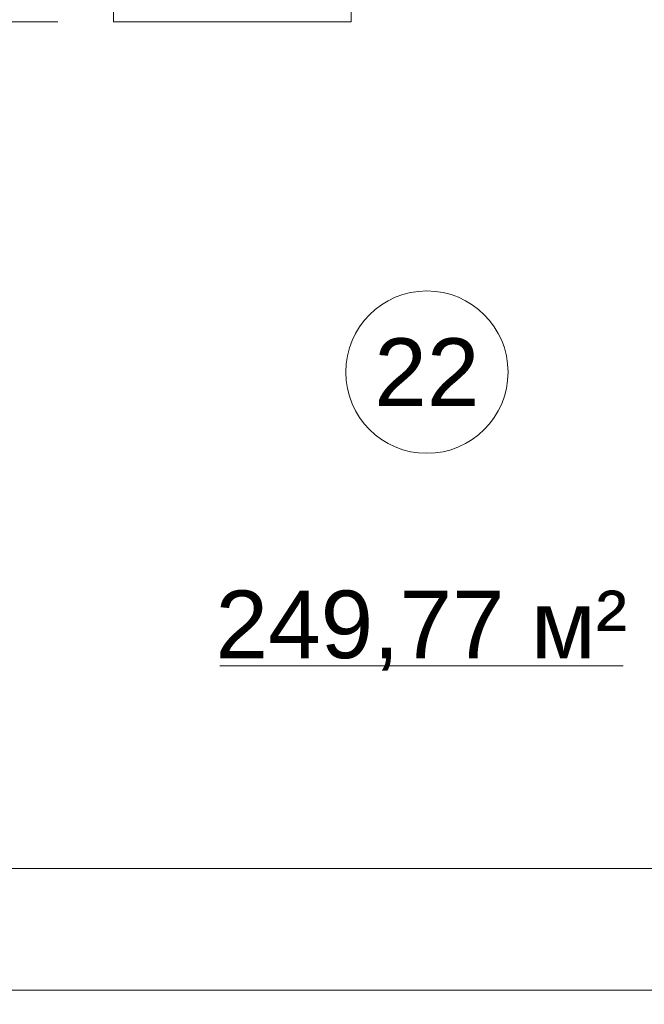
# Model space of a CAD drawing. Header units: millimetres. Extents: x -14761 to 157739, y -22400 to 107990.
# Tile 190 of 190: x 123107 to 125415, y 35948 to 39587. Entities that reach past the tile are written whole.
import ezdxf

# ---------------------------------------------------------------- set-up
doc = ezdxf.new("R2010")
doc.units = ezdxf.units.MM
doc.header["$MEASUREMENT"] = 0
doc.linetypes.add('Штриховая', pattern=[564.444447, 282.222223, -282.222223])
for name, color, linetype in [('Интерьер - конструкции мебели', 7, 'Continuous'), ('Элемент Модели - Зона', 7, 'Continuous'), ('Элемент Модели - Оси', 7, 'Continuous')]:
    doc.layers.add(name, color=color, linetype=linetype)
doc.styles.add('СГЕНЕРИР_СТИЛЬ_1', font='txt')

msp = doc.modelspace()

# ---------------------------------------------------------------- linework, layer by layer
at = {"layer": 'Интерьер - конструкции мебели', "color": 7, "linetype": 'Continuous', "lineweight": 15, "flags": 128}
msp.add_lwpolyline([(123453.6, 39578.1), (124332.5, 39578.1), (124332.5, 42752.3), (123453.7, 42752.3), (123453.7, 42452.5), (124032.7, 42452.5), (124032.7, 39878), (123453.6, 39878)], close=True, dxfattribs=at)
at = {"layer": 'Элемент Модели - Зона', "color": 7, "linetype": 'Continuous', "lineweight": 15}
msp.add_line((123846.3, 37199.5), (125336.6, 37199.5), dxfattribs=at)
at = {"layer": 'Элемент Модели - Зона', "color": 7, "linetype": 'Штриховая', "lineweight": 15, "flags": 128}
for points in [[(120850, 18309.2), (120850, 18300.1), (122410, 18300.1), (122410, 18320.1), (125725, 18320.1), (125725, 24100), (125700, 24100), (125700, 25600), (125725, 25600), (125725, 26250), (125650, 26250), (125650, 27750), (125725, 27750), (125725, 28400), (125700, 28400), (125700, 29900), (125725, 29900), (125725, 35700), (125700, 35700), (125700, 36300), (126300, 36300), (126300, 35825), (134700, 35825), (134700, 36300), (135300, 36300), (135300, 35825), (141025, 35825), (141025, 45000), (138380.7, 45000), (135300, 45000), (135300, 44700), (134700, 44700), (134700, 45000), (126300, 45000), (126300, 44700), (125700, 44700), (125700, 45000), (122696.3, 45000), (122696.3, 42752.3), (124332.5, 42752.3), (124332.5, 39578.1), (122696.3, 39578.1), (122696.3, 37205.1), (120850, 37205.1)], [(124332.5, 42752.3), (122696.3, 42752.3), (122696.3, 39578.1), (124332.5, 39578.1)]]:
    msp.add_lwpolyline(points, close=True, dxfattribs=at)
at = {"layer": 'Элемент Модели - Зона', "color": 7, "linetype": 'Continuous', "lineweight": 15, "flags": 128}
msp.add_lwpolyline([(124911.9, 38284.2, 1), (124311.9, 38284.2, 1)], format="xyb", close=True, dxfattribs=at)
at = {"layer": 'Элемент Модели - Оси', "color": 7, "linetype": 'Continuous', "lineweight": 15}
for p, q in [((-12760.6, 36450), (155650, 36450)), ((-12153.2, 36000), (155042.6, 36000))]:
    msp.add_line(p, q, dxfattribs=at)

# ---------------------------------------------------------------- texts
at = {"layer": 'Элемент Модели - Зона', "color": 7, "lineweight": 15, "char_height": 250, "attachment_point": 5, "style": 'СГЕНЕРИР_СТИЛЬ_1'}
for s, insert in [('\\A1;{\\pqc;\\fArial|b0|i0|c204|p38;22}', (124611.9, 38284.2)), ('\\A1;{\\pqc;\\fArial|b0|i0|c204|p38;249,77 м²}', (124591.5, 37328.9))]:
    msp.add_mtext(s, dxfattribs=dict(at, insert=insert))

doc.saveas('drawing.dxf')
